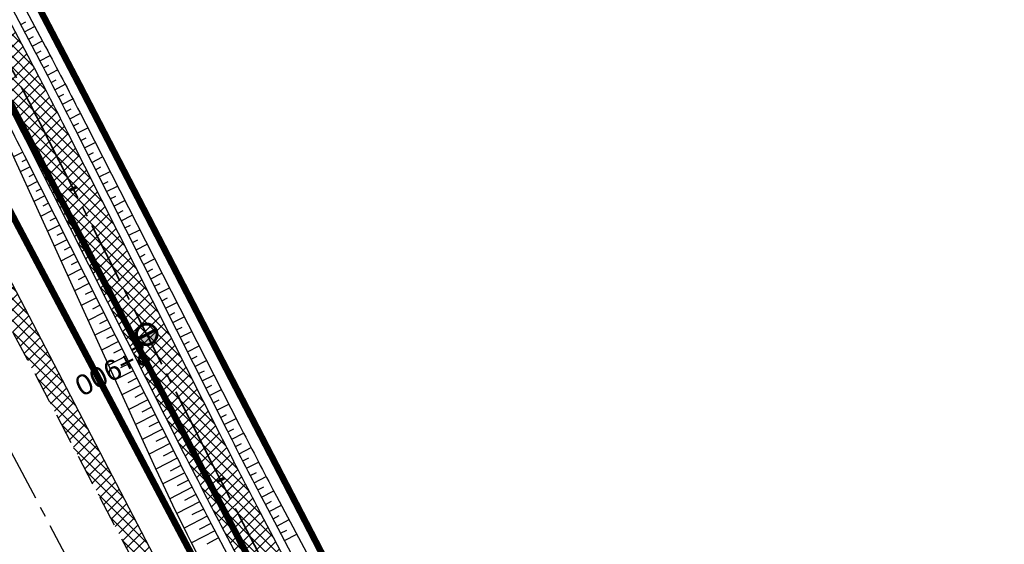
# Model space of a CAD drawing. Header units: metres. Extents: x 7529682 to 7533751, y 5721195 to 5727842.
# Tile 58 of 179: x 7531061 to 7531121, y 5725225 to 5725257. Entities that reach past the tile are written whole.
import ezdxf

# ---------------------------------------------------------------- set-up
doc = ezdxf.new("R2010")
doc.units = ezdxf.units.M
for name, pattern in [('817-dzialki-09-05-04$0$HIDDEN', [0.375, 0.25, -0.125]), ('ACAD_ISO05W100', [33, 24, -3, 0, -3, 0, -3]), ('CENTER', [50.8, 31.75, -6.35, 6.35, -6.35]), ('CENTER2', [28.575, 19.05, -3.175, 3.175, -3.175]), ('HIDDEN', [9.525, 6.35, -3.175])]:
    doc.linetypes.add(name, pattern=pattern)
for name, color, linetype in [('C-DROGI-SYTUACJA', 7, 'Continuous'), ('C-DROGI-SYTUACJA-ETYKIETY', 7, 'Continuous'), ('D-hatch-pobocza', 131, 'Continuous'), ('D-pobocza', 60, 'Continuous'), ('D-rowy', 160, 'Continuous'), ('D-skarpa', 2, 'Continuous'), ('D-skarpa-kreskowanie', 2, 'Continuous')]:
    doc.layers.add(name, color=color, linetype=linetype)
for name, color, linetype, lineweight, true_color in [('D-ewidencja-numery', 7, 'Continuous', 50, 0x40ff00), ('D-hatch-ciag-pieszo-rowerowy', 7, 'Continuous', 13, 0xff9f80), ('D-LR-etap-III', 7, '817-dzialki-09-05-04$0$HIDDEN', 50, 0x00008f)]:
    doc.layers.add(name, color=color, linetype=linetype, lineweight=lineweight, true_color=true_color)
for name, color, linetype, lineweight in [('D-krawędzie', 3, 'Continuous', 30), ('D-obrzeża', 2, 'Continuous', 30), ('D-oś', 10, 'CENTER', 30), ('D-pas-drogowy', 7, 'ACAD_ISO05W100', 50)]:
    doc.layers.add(name, color=color, linetype=linetype, lineweight=lineweight)
doc.layers.add('poprzeczki', color=7, linetype='Continuous', true_color=0x0000c7)
doc.styles.get("Standard").update_dxf_attribs({"font": 'arial.ttf'})
pattern_1 = [(45, (0, 0), (-0.33675960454, 0.33675960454), []), (135, (0, 0), (-0.33675960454, -0.33675960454), [])]

# ---------------------------------------------------------------- blocks, each defined once
blk = doc.blocks.new('kilometraz')
at = {"linetype": 'ByBlock', "lineweight": -2}
blk.add_hatch(color=0, dxfattribs=at).paths.add_polyline_path([(0, -0.28125, 0.41421356), (0.28125, 0, 0.41421356), (0, 0.28125)])
at = {"color": 0, "linetype": 'ByBlock', "lineweight": -2}
blk.add_line((0, 0.28125), (0, -0.28125), dxfattribs=at)
blk.add_circle((0, 0), 0.28125, dxfattribs=at)
blk = doc.blocks.new('AeccTickLine')
at = {"color": 0, "linetype": 'ByBlock', "lineweight": -2}
blk.add_line((0, 1), (0, -1), dxfattribs=at)

msp = doc.modelspace()

# ---------------------------------------------------------------- hatches: boundary and pattern name
at = {"layer": 'D-hatch-ciag-pieszo-rowerowy'}
h = msp.add_hatch(dxfattribs=at)
h.set_pattern_fill('ANSI37', color=256, scale=0.15, style=0)
h.set_pattern_definition(pattern_1)
h.paths.add_polyline_path([(7531044.822, 5725285.569), (7531043.691, 5725285.032), (7531059.944, 5725254.223, -0.004401), (7531062.366, 5725249.531), (7531071.709, 5725231.04, 0.004122), (7531073.975, 5725226.644), (7531080.59, 5725214.071), (7531081.737, 5725214.576), (7531075.086, 5725227.216, -0.004122), (7531072.82, 5725231.613), (7531063.477, 5725250.104, 0.004401), (7531061.055, 5725254.796)])
h.paths.add_polyline_path([(7531043.691, 5725285.032), (7531042.561, 5725284.496), (7531058.833, 5725253.649, -0.004401), (7531061.256, 5725248.957), (7531070.597, 5725230.467, 0.004122), (7531072.864, 5725226.071), (7531079.443, 5725213.566), (7531080.59, 5725214.071), (7531073.975, 5725226.644, -0.004122), (7531071.709, 5725231.04), (7531062.366, 5725249.531, 0.004401), (7531059.944, 5725254.223)])
at = {"layer": 'D-hatch-pobocza'}
h = msp.add_hatch(dxfattribs=at)
h.set_pattern_fill('ANSI37', color=256, scale=0.15, style=0)
h.set_pattern_definition(pattern_1)
h.paths.add_polyline_path([(7531057.01, 5725246.72), (7531044.19, 5725271.11), (7531030.97, 5725296.42), (7531019.37, 5725318.31), (7531007.54, 5725340.71), (7530994.47, 5725365.47), (7530982.58, 5725387.65), (7530971.81, 5725408.22), (7530959.96, 5725430.76), (7530944.54, 5725460.14), (7530935.92, 5725477.07), (7530923.1, 5725500.31), (7530908, 5725529.49), (7530889.658, 5725563.375), (7530889.586, 5725561.257), (7530918.172, 5725507.178), (7530950.163, 5725446.305), (7530993.419, 5725364.265), (7531022.766, 5725308.719), (7531053.81, 5725249.872), (7531081.166, 5725197.875), (7531103.902, 5725154.541), (7531128.123, 5725108.448), (7531149.321, 5725068.209), (7531151.44, 5725067.36), (7531152.004, 5725067.286), (7531141.2, 5725086.69), (7531129.87, 5725108.78), (7531118.46, 5725130.11), (7531107.39, 5725151.39), (7531095.36, 5725174.01), (7531083.61, 5725196.49), (7531071.56, 5725218.8)])

# ---------------------------------------------------------------- linework, layer by layer
at = {"layer": 'C-DROGI-SYTUACJA', "color": 10, "linetype": 'CENTER2', "lineweight": 35, "ltscale": 0.2}
msp.add_lwpolyline([(7531022.845, 5725323.708), (7531032.808, 5725305.571, -0.004228), (7531035.213, 5725301.104), (7531059.944, 5725254.223, -0.004401), (7531062.366, 5725249.531), (7531071.709, 5725231.04, 0.004122), (7531073.975, 5725226.644), (7531073.975, 5725226.644), (7531087.383, 5725201.158), (7531110.122, 5725157.821), (7531131.457, 5725118.234, -0.008978), (7531136.397, 5725108.66), (7531146.083, 5725089.033, 0.075252), (7531151.217, 5725081.666), (7531154.313, 5725078.4, -0.068936), (7531156.869, 5725074.83), (7531166.993, 5725055.55, -0.068732)], format="xyb", dxfattribs=at)
at = {"layer": 'D-ewidencja-numery', "color": 12, "ltscale": 15, "true_color": 0xc70000}
msp.add_lwpolyline([(7530900.952, 5725579.946), (7530904.81, 5725571.977), (7530903.682, 5725568.566), (7530908.901, 5725558.845), (7530910.252, 5725545.672), (7530912.873, 5725538.646), (7530945.278, 5725478.464), (7530959.692, 5725450.246), (7531002.827, 5725368.192), (7531044.704, 5725290.314), (7531064.099, 5725253.213), (7531083.01, 5725216.678), (7531113.013, 5725158.466), (7531137.364, 5725113.071), (7531150.831, 5725086.712), (7531159.746, 5725076.641), (7531166.31, 5725074.58), (7531172.29, 5725062.58)], dxfattribs=at)
at = {"layer": 'D-krawędzie', "linetype": 'HIDDEN', "ltscale": 0.3, "flags": 128}
msp.add_lwpolyline([(7530572.01, 5726166.06), (7530620.381, 5726072.761), (7530641.555, 5726032.008), (7530660.961, 5725995.07), (7530689.128, 5725941.54), (7530707.336, 5725907.032), (7530725.256, 5725873.093), (7530743.97, 5725837.654), (7530770.527, 5725787.119), (7530787.864, 5725754.267), (7530809.898, 5725712.542), (7530824.739, 5725684.389), (7530840.856, 5725653.693), (7530860.675, 5725616.154), (7530865.283, 5725607.394), (7530878.05, 5725583.08), (7530918.172, 5725507.178), (7530950.163, 5725446.305), (7530993.419, 5725364.265), (7531022.766, 5725308.719), (7531053.81, 5725249.872), (7531081.166, 5725197.875), (7531103.902, 5725154.541), (7531128.123, 5725108.448), (7531149.3, 5725068.25), (7531167.38, 5725033.767), (7531197.165, 5724976.988), (7531228.151, 5724918.034), (7531253.153, 5724870.491), (7531286.796, 5724806.654), (7531306.74, 5724768.665), (7531335.094, 5724714.652), (7531357.319, 5724672.439), (7531373.645, 5724641.454), (7531392.162, 5724605.999), (7531418.48, 5724555.853), (7531439.727, 5724515.582), (7531468.399, 5724461.077), (7531491.782, 5724416.528), (7531531.99, 5724339.833), (7531557.227, 5724291.659), (7531569.852, 5724267.577), (7531591.376, 5724226.548), (7531610.004, 5724191.103), (7531616.883, 5724177.999), (7531629.985, 5724153.025), (7531641.007, 5724132.022), (7531664.906, 5724087.617), (7531677.644, 5724064.786), (7531683.112, 5724054.988), (7531686.753, 5724048.18), (7531695.448, 5724031.697), (7531703.749, 5724015.917), (7531709.214, 5724005.514), (7531719.389, 5723986.147), (7531726.295, 5723973), (7531732.741, 5723960.736), (7531735.13, 5723956.19)], dxfattribs=at)
at = {"layer": 'D-LR-etap-III', "ltscale": 10, "flags": 128}
msp.add_lwpolyline([(7531750.474, 5723895.103, 0.4, 0.4, 0), (7531750.505, 5723895.13, 0.4, 0.4, 0), (7531682.71, 5724022.92, 0.4, 0.4, 0), (7531619.177, 5724147.204, 0.4, 0.4, 0), (7531592.309, 5724198.489, 0.4, 0.4, 0), (7531553.264, 5724272.919, 0.4, 0.4, 0), (7531504.02, 5724366.79, 0.4, 0.4, 0), (7531482.09, 5724407.62, 0.4, 0.4, 0), (7531412.35, 5724541.183, 0.4, 0.4, 0), (7531388.464, 5724586.93, 0.4, 0.4, 0), (7531345.12, 5724669.94, 0.4, 0.4, 0), (7531127.66, 5725081.67, 0.4, 0.4, 0), (7531059.253, 5725211.041, 0.4, 0.4, 0), (7531008.007, 5725307.954, 0.4, 0.4, 0), (7530964.182, 5725390.836, 0.4, 0.4, 0), (7530914.557, 5725484.684, 0.4, 0.4, 0), (7530865.243, 5725577.494, 0.4, 0.4, 0), (7530840.085, 5725624.059, 0.4, 0.4, 0), (7530802.56, 5725694.925, 0.4, 0.4, 0), (7530755.54, 5725787.51, 0.4, 0.4, 0), (7530708.718, 5725876.303, 0.4, 0.4, 0), (7530695.12, 5725902.09, 0.4, 0.4, 0), (7530642.914, 5726001.078, 0.4, 0.4, 0), (7530634.935, 5726016.147, 0.4, 0.4, 0), (7530610.82, 5726061.93, 0.4, 0.4, 0), (7530610.82, 5726061.93, 0.4, 0.4, 0), (7530607.21, 5726063.51, 0.4, 0.4, 0), (7530597.42, 5726080.68, 0.4, 0.4, 0), (7530591.16, 5726088.44, 0.4, 0.4, 0), (7530581.28, 5726107.21, 0.4, 0.4, 0), (7530571.29, 5726130.56, 0.4, 0.4, 0), (7530549.555, 5726171.527, 0.4, 0.4, 0), (7530531.014, 5726206.474, 0.4, 0.4, 0), (7530516.461, 5726236.017, 0.4, 0.4, 0), (7530500.799, 5726266.141, 0.4, 0.4, 0), (7530491.35, 5726283.94, 0.4, 0.4, 0), (7530482.4, 5726303.41, 0.4, 0.4, 0), (7530482.4, 5726303.41, 0.4, 0.4, 0), (7530450.41, 5726357.28, 0.4, 0.4, 0), (7530397.759, 5726458.5, 0.4, 0.4, 0), (7530334.708, 5726583.665, 0.4, 0.4, 0), (7530303.939, 5726645.168, 0.4, 0.4, 0), (7530300.51, 5726651.778, 0.4, 0.4, 0), (7530289.214, 5726671.967, 0.4, 0.4, 0), (7530281.54, 5726685.57, 0.4, 0.4, 0), (7530261.371, 5726724.163, 0.4, 0.4, 0), (7530254.03, 5726738.21, 0.4, 0.4, 0), (7530197.22, 5726845.06, 0.4, 0.4, 0), (7530194.71, 5726849.15, 0.4, 0.4, 0), (7530195.92, 5726850.75, 0.4, 0.4, 0), (7530170.547, 5726892.961, 0.4, 0.4, 0), (7530143.175, 5726945.066, 0.4, 0.4, 0), (7530105.06, 5727018.32, 0.4, 0.4, 0), (7530100.06, 5727027.16, 0.4, 0.4, 0), (7530062.319, 5727099.625, 0.4, 0.4, 0), (7530015.379, 5727189.42, 0.4, 0.4, 0), (7529983.208, 5727250.207, 0.4, 0.4, 0), (7529953.284, 5727306.747, 0.4, 0.4, 0), (7529900.671, 5727406.159, 0.4, 0.4, 0), (7529890.63, 5727425.131, 0.4, 0.4, 0), (7529875.155, 5727454.426, 0.4, 0.4, 0), (7529857.56, 5727487.787, 0.4, 0.4, 0), (7529835.194, 5727530.193, 0.4, 0.4, 0), (7529811.741, 5727574.662, 0.4, 0.4, 0), (7529792.102, 5727611.923, 0.4, 0.4, 0), (7529768.066, 5727657.47, 0.4, 0.4, 0), (7529755.211, 5727682.131, 0.4, 0.4, 0), (7529753.31, 5727681.13, 0.4, 0.4, 0), (7529739.21, 5727707.77, 0.4, 0.4, 0), (7529735.395, 5727711.252, 0.4, 0.4, 0), (7529725.42, 5727730.2, 0.4, 0.4, 0), (7529723.55, 5727729.88, 0.4, 0.4, 0), (7529695.567, 5727782.932, 0.4, 0.4, 0), (7529717.68, 5727794.024, 0.4, 0.4, 0), (7529736.275, 5727758.647, 0.4, 0.4, 0), (7529736.275, 5727758.647, 0.4, 0.4, 0), (7529744.511, 5727750.406, 0.4, 0.4, 0), (7529744.511, 5727750.406, 0.4, 0.4, 0), (7529750.283, 5727738.55, 0.4, 0.4, 0), (7529777.109, 5727687.569, 0.4, 0.4, 0), (7529796.515, 5727651.33, 0.4, 0.4, 0), (7529814.938, 5727616.793, 0.4, 0.4, 0), (7529839.007, 5727572.304, 0.4, 0.4, 0), (7529860.618, 5727532.509, 0.4, 0.4, 0), (7529882.349, 5727491.504, 0.4, 0.4, 0), (7529904.865, 5727449.096, 0.4, 0.4, 0), (7529920.747, 5727418.885, 0.4, 0.4, 0), (7529946.677, 5727368.547, 0.4, 0.4, 0), (7529972.025, 5727320.573, 0.4, 0.4, 0), (7529987.74, 5727290.153, 0.4, 0.4, 0), (7529996.497, 5727273.662, 0.4, 0.4, 0), (7530017.541, 5727234.203, 0.4, 0.4, 0), (7530033.054, 5727204.864, 0.4, 0.4, 0), (7530051.623, 5727170.223, 0.4, 0.4, 0), (7530069.277, 5727137.016, 0.4, 0.4, 0), (7530089.385, 5727097.534, 0.4, 0.4, 0), (7530109.713, 5727060.747, 0.4, 0.4, 0), (7530136.77, 5727011.64, 0.4, 0.4, 0), (7530162.447, 5726962.744, 0.4, 0.4, 0), (7530187.674, 5726916.992, 0.4, 0.4, 0), (7530207.821, 5726879.335, 0.4, 0.4, 0), (7530230.626, 5726834.519, 0.4, 0.4, 0), (7530262.288, 5726776.618, 0.4, 0.4, 0), (7530277.51, 5726760.213, 0.4, 0.4, 0), (7530286.037, 5726744.107, 0.4, 0.4, 0), (7530288.097, 5726735.884, 0.4, 0.4, 0), (7530290.394, 5726725.047, 0.4, 0.4, 0), (7530296.177, 5726713.583, 0.4, 0.4, 0), (7530302.726, 5726701.182, 0.4, 0.4, 0), (7530325.685, 5726657.466, 0.4, 0.4, 0), (7530343.244, 5726623.649, 0.4, 0.4, 0), (7530360.23, 5726591.747, 0.4, 0.4, 0), (7530383.209, 5726548.059, 0.4, 0.4, 0), (7530406.018, 5726503.606, 0.4, 0.4, 0), (7530427.465, 5726462.62, 0.4, 0.4, 0), (7530447.928, 5726424.388, 0.4, 0.4, 0), (7530471.127, 5726379.921, 0.4, 0.4, 0), (7530490.501, 5726343.033, 0.4, 0.4, 0), (7530509.499, 5726306.733, 0.4, 0.4, 0), (7530529.89, 5726267.244, 0.4, 0.4, 0), (7530543.852, 5726238.99, 0.4, 0.4, 0), (7530554.809, 5726218.944, 0.4, 0.4, 0), (7530559.027, 5726212.223, 0.4, 0.4, 0), (7530563.061, 5726206.41, 0.4, 0.4, 0), (7530566.934, 5726200.464, 0.4, 0.4, 0), (7530569.771, 5726194.902, 0.4, 0.4, 0), (7530571.473, 5726191.282, 0.4, 0.4, 0), (7530572.839, 5726188.025, 0.4, 0.4, 0), (7530575.295, 5726182.035, 0.4, 0.4, 0), (7530579.737, 5726173.306, 0.4, 0.4, 0), (7530583.3, 5726167.41, 0.4, 0.4, 0), (7530593.4, 5726163.33, 0.4, 0.4, 0), (7530598.618, 5726155.264, 0.4, 0.4, 0), (7530608.258, 5726140.497, 0.4, 0.4, 0), (7530603.27, 5726136.83, 0.4, 0.4, 0), (7530606.53, 5726131.84, 0.4, 0.4, 0), (7530604.239, 5726124.217, 0.4, 0.4, 0), (7530605.847, 5726121.63, 0.4, 0.4, 0), (7530608.972, 5726116.164, 0.4, 0.4, 0), (7530618.114, 5726097.791, 0.4, 0.4, 0), (7530651.213, 5726034.96, 0.4, 0.4, 0), (7530670.244, 5725998.611, 0.4, 0.4, 0), (7530698.075, 5725945.953, 0.4, 0.4, 0), (7530716.506, 5725911.305, 0.4, 0.4, 0), (7530735.223, 5725875.667, 0.4, 0.4, 0), (7530752.504, 5725842.155, 0.4, 0.4, 0), (7530778.311, 5725793.501, 0.4, 0.4, 0), (7530797.5, 5725756.382, 0.4, 0.4, 0), (7530812.519, 5725728.289, 0.4, 0.4, 0), (7530820.039, 5725713.16, 0.4, 0.4, 0), (7530822.422, 5725710.194, 0.4, 0.4, 0), (7530833.155, 5725688.801, 0.4, 0.4, 0), (7530849.629, 5725656.159, 0.4, 0.4, 0), (7530867.983, 5725621.964, 0.4, 0.4, 0), (7530872.63, 5725612.888, 0.4, 0.4, 0), (7530880.354, 5725597.595, 0.4, 0.4, 0), (7530883.839, 5725593.389, 0.4, 0.4, 0), (7530891.782, 5725587.763, 0.4, 0.4, 0), (7530895.039, 5725584.281, 0.4, 0.4, 0), (7530897.034, 5725580.941, 0.4, 0.4, 0), (7530900.952, 5725579.946, 0.4, 0.4, 0), (7530904.81, 5725571.977, 0.4, 0.4, 0), (7530903.682, 5725568.566, 0.4, 0.4, 0), (7530908.901, 5725558.845, 0.4, 0.4, 0), (7530910.252, 5725545.672, 0.4, 0.4, 0), (7530912.873, 5725538.646, 0.4, 0.4, 0), (7530945.278, 5725478.464, 0.4, 0.4, 0), (7530959.692, 5725450.246, 0.4, 0.4, 0), (7531002.827, 5725368.192, 0.4, 0.4, 0), (7531044.704, 5725290.314, 0.4, 0.4, 0), (7531064.099, 5725253.213, 0.4, 0.4, 0), (7531083.01, 5725216.678, 0.4, 0.4, 0), (7531113.013, 5725158.466, 0.4, 0.4, 0), (7531137.364, 5725113.071, 0.4, 0.4, 0), (7531150.831, 5725086.712, 0.4, 0.4, 0), (7531159.746, 5725076.641, 0.4, 0.4, 0), (7531166.31, 5725074.58, 0.4, 0.4, 0), (7531172.29, 5725062.58, 0.4, 0.4, 0), (7531170.59, 5725055.606, 0.4, 0.4, 0), (7531173.733, 5725044.081, 0.4, 0.4, 0), (7531215.342, 5724964.86, 0.4, 0.4, 0), (7531238.054, 5724921.685, 0.4, 0.4, 0), (7531262.39, 5724875.283, 0.4, 0.4, 0), (7531295.587, 5724811.266, 0.4, 0.4, 0), (7531348.488, 5724712.363, 0.4, 0.4, 0), (7531363.741, 5724682.684, 0.4, 0.4, 0), (7531366.987, 5724675.865, 0.4, 0.4, 0), (7531382.541, 5724646.111, 0.4, 0.4, 0), (7531401.299, 5724610.875, 0.4, 0.4, 0), (7531428.965, 5724558.862, 0.4, 0.4, 0), (7531449.111, 5724520.398, 0.4, 0.4, 0), (7531477.293, 5724465.831, 0.4, 0.4, 0), (7531500.996, 5724421.113, 0.4, 0.4, 0), (7531512.122, 5724400.549, 0.4, 0.4, 0), (7531513.782, 5724396.757, 0.4, 0.4, 0), (7531526.32, 5724379.39, 0.4, 0.4, 0), (7531566.784, 5724302.736, 0.4, 0.4, 0), (7531612.277, 5724225.61, 0.4, 0.4, 0), (7531620.493, 5724210.548, 0.4, 0.4, 0), (7531631.578, 5724196.258, 0.4, 0.4, 0), (7531653.484, 5724152.434, 0.4, 0.4, 0), (7531661.151, 5724128.494, 0.4, 0.4, 0), (7531673.881, 5724101.186, 0.4, 0.4, 0), (7531684.691, 5724081.184, 0.4, 0.4, 0), (7531699.212, 5724051.17, 0.4, 0.4, 0), (7531704.034, 5724040.584, 0.4, 0.4, 0), (7531704.034, 5724040.584, 0.4, 0.4, 0), (7531703.913, 5724037.17, 0.4, 0.4, 0), (7531736.42, 5723969.232, 0.4, 0.4, 0), (7531738.285, 5723967.699, 0.4, 0.4, 0), (7531742.181, 5723962.346, 0.4, 0.4, 0), (7531744.286, 5723958.616, 0.4, 0.4, 0), (7531755.393, 5723944.193, 0.4, 0.4, 0), (7531758.69, 5723936.76, 0.4, 0.4, 0), (7531780.08, 5723929.25, 0.4, 0.4, 0), (7531792.612, 5723906.338, 0.4, 0.4, 0), (7531792.612, 5723906.338, 0.4, 0.4, 0), (7531756.962, 5723883.055, 0.4, 0.4, 0), (7531750.46, 5723895.13, 0.4, 0.4, 0), (7531750.46, 5723895.13, 0, 0, 0)], format="xyseb", dxfattribs=at)
at = {"layer": 'D-obrzeża'}
for points in [[(7531164.322, 5725069.743), (7531163.358, 5725071.533), (7531162.183, 5725071.113, -0.373479), (7531159.739, 5725072.063), (7531157.82, 5725075.705, 0.068604), (7531155.434, 5725079.035), (7531152.262, 5725082.381, -0.075217), (7531147.129, 5725089.744), (7531137.495, 5725109.262, 0.008945), (7531132.573, 5725118.799), (7531111.229, 5725158.402), (7531088.49, 5725201.74), (7531075.086, 5725227.216, -0.004122), (7531072.82, 5725231.613), (7531063.477, 5725250.104, 0.004401), (7531061.055, 5725254.796), (7531036.314, 5725301.696, 0.004228), (7531033.909, 5725306.164), (7531023.945, 5725324.301, -0.004067)], [(7531021.744, 5725323.115), (7531031.707, 5725304.978, -0.004228), (7531034.112, 5725300.511), (7531058.833, 5725253.649, -0.004401), (7531061.256, 5725248.957), (7531070.597, 5725230.467, 0.004122), (7531072.864, 5725226.071), (7531086.277, 5725200.577), (7531109.015, 5725157.24), (7531130.341, 5725117.67, -0.009012), (7531135.299, 5725108.06), (7531145.036, 5725088.322, 0.075286), (7531150.171, 5725080.951), (7531153.382, 5725077.565, -0.068604), (7531155.769, 5725074.235), (7531156.913, 5725072.064), (7531159.315, 5725067.483)]]:
    msp.add_lwpolyline(points, format="xyb", dxfattribs=at)
at = {"layer": 'D-oś', "ltscale": 0.1}
msp.add_lwpolyline([(7531164.28, 5725032.142), (7531146.202, 5725066.622), (7531125.026, 5725106.818), (7531100.803, 5725152.914), (7531078.067, 5725196.247), (7531050.713, 5725248.241), (7531019.672, 5725307.084), (7530990.323, 5725362.632), (7530947.066, 5725444.675), (7530915.075, 5725505.546), (7530874.954, 5725581.449)], dxfattribs=at)
at = {"layer": 'D-pas-drogowy', "ltscale": 0.2, "flags": 128}
msp.add_lwpolyline([(7531633.019, 5724182.834, 0.4, 0.4, 0), (7531617.559, 5724211.608, 0.4, 0.4, 0), (7531566.784, 5724302.736, 0.4, 0.4, 0), (7531538.419, 5724356.47, 0.4, 0.4, 0), (7531526.32, 5724379.39, 0.4, 0.4, 0), (7531516.102, 5724393.607, 0.4, 0.4, 0.001485), (7531513.78, 5724396.838, 0.4, 0.4, 0), (7531501.87, 5724413.41, 0.4, 0.4, 0), (7531474.926, 5724464.508, 0.4, 0.4, 0), (7531446.2, 5724518.992, 0.4, 0.4, 0), (7531424.962, 5724559.262, 0.4, 0.4, 0), (7531398.444, 5724609.566, 0.4, 0.4, 0), (7531379.647, 5724645.216, 0.4, 0.4, 0), (7531365.23, 5724672.56, 0.4, 0.4, 0), (7531341.306, 5724717.915, 0.4, 0.4, 0), (7531312.9, 5724771.789, 0.4, 0.4, 0), (7531292.591, 5724810.307, 0.4, 0.4, 0), (7531259.392, 5724873.271, 0.4, 0.4, 0), (7531233.74, 5724921.923, 0.4, 0.4, 0), (7531203.073, 5724980.092, 0.4, 0.4, 0), (7531173.471, 5725036.225, 0.4, 0.4, 0), (7531168.27, 5725046.09, 0.4, 0.4, 0), (7531172.29, 5725062.58, 0.4, 0.4, 0), (7531166.31, 5725074.58, 0.4, 0.4, 0), (7531150.32, 5725079.6, 0.4, 0.4, 0), (7531141.5, 5725096.43, 0.4, 0.4, 0), (7531109.312, 5725157.814, 0.4, 0.4, 0), (7531086.641, 5725201.048, 0.4, 0.4, 0), (7531059.198, 5725253.384, 0.4, 0.4, 0), (7531028.207, 5725312.489, 0.4, 0.4, 0), (7530999.105, 5725367.99, 0.4, 0.4, 0), (7530956.248, 5725449.725, 0.4, 0.4, 0), (7530924.398, 5725510.464, 0.4, 0.4, 0), (7530897.51, 5725561.74, 0.4, 0.4, 0), (7530894.46, 5725566.14, 0.4, 0.4, 0), (7530892.16, 5725570.49, 0.4, 0.4, 0), (7530869.363, 5725613.307, 0.4, 0.4, 0), (7530861.694, 5725627.705, 0.4, 0.4, 0), (7530852.74, 5725644.52, 0.4, 0.4, 0), (7530831.51, 5725684.2, 0.4, 0.4, 0), (7530811.13, 5725722.52, 0.4, 0.4, 0), (7530792.348, 5725757.941, 0.4, 0.4, 0), (7530768.03, 5725803.8, 0.4, 0.4, 0), (7530748.769, 5725840.179, 0.4, 0.4, 0), (7530727.7, 5725879.97, 0.4, 0.4, 0), (7530712.098, 5725909.545, 0.4, 0.4, 0), (7530693.644, 5725944.645, 0.4, 0.4, 0), (7530665.702, 5725997.539, 0.4, 0.4, 0), (7530641.76, 5726042.88, 0.4, 0.4, 0), (7530616.5, 5726091.48, 0.4, 0.4, 0), (7530604.628, 5726114.32, 0.4, 0.4, -0.007763), (7530602.5, 5726118.43, 0.4, 0.4, 0), (7530603.992, 5726123.395, 0.4, 0.4, 0), (7530606.53, 5726131.84, 0.4, 0.4, 0), (7530603.27, 5726136.83, 0.4, 0.4, 0), (7530593.776, 5726151.369, 0.4, 0.4, 0), (7530590.203, 5726156.84, 0.4, 0.4, 0), (7530583.3, 5726167.41, 0.4, 0.4, 0), (7530580.578, 5726170.428, 0.4, 0.4, 0), (7530575.85, 5726175.67, 0.4, 0.4, 0), (7530569.01, 5726186.66, 0.4, 0.4, 0), (7530562.555, 5726199.189, 0.4, 0.4, 0), (7530555.67, 5726211.39, 0.4, 0.4, 0), (7530548.29, 5726224.23, 0.4, 0.4, 0), (7530540.58, 5726237.71, 0.4, 0.4, 0), (7530532.68, 5726252.65, 0.4, 0.4, 0), (7530524.06, 5726269.35, 0.4, 0.4, 0), (7530502.82, 5726309.91, 0.4, 0.4, 0), (7530488.83, 5726336.63, 0.4, 0.4, 0), (7530466.03, 5726380.16, 0.4, 0.4, 0), (7530438.47, 5726432.77, 0.4, 0.4, 0), (7530424.53, 5726459.09, 0.4, 0.4, 0), (7530401.63, 5726502.97, 0.4, 0.4, 0), (7530383.38, 5726538.06, 0.4, 0.4, 0), (7530353.97, 5726593.52, 0.4, 0.4, 0), (7530338.47, 5726622.74, 0.4, 0.4, 0), (7530322.01, 5726653.88, 0.4, 0.4, 0), (7530297.54, 5726700.33, 0.4, 0.4, 0), (7530287.38, 5726719.6, 0.4, 0.4, 0), (7530285.95, 5726722.316, 0.4, 0.4, 0), (7530280.26, 5726733.12, 0.4, 0.4, 0), (7530266.73, 5726758.74, 0.4, 0.4, 0), (7530260.42, 5726770.47, 0.4, 0.4, 0), (7530253.25, 5726783.82, 0.4, 0.4, 0), (7530244.95, 5726799.33, 0.4, 0.4, 0), (7530239.39, 5726808.49, 0.4, 0.4, 0), (7530238.29, 5726807.9, 0.4, 0.4, 0), (7530218.11, 5726850.67, 0.4, 0.4, 0), (7530175.907, 5726928.168, 0.4, 0.4, 0), (7530096.68, 5727076.15, 0.4, 0.4, 0), (7530094.68, 5727079.89, 0.4, 0.4, 0), (7530064.597, 5727135.523, 0.4, 0.4, 0), (7530046.731, 5727168.892, 0.4, 0.4, 0), (7530025.803, 5727208.461, 0.4, 0.4, 0), (7530012.847, 5727232.979, 0.4, 0.4, 0), (7529994.15, 5727268.45, 0.4, 0.4, 0), (7529981.671, 5727291.93, 0.4, 0.4, 0), (7529949.89, 5727351.73, 0.4, 0.4, 0), (7529924.75, 5727399.03, 0.4, 0.4, 0), (7529915.516, 5727417.1, 0.4, 0.4, 0), (7529885.83, 5727475.19, 0.4, 0.4, 0), (7529862.56, 5727519.97, 0.4, 0.4, 0), (7529852.985, 5727538.191, 0.4, 0.4, 0), (7529836.513, 5727569.511, 0.4, 0.4, 0), (7529815.369, 5727609.141, 0.4, 0.4, 0), (7529792.795, 5727651.247, 0.4, 0.4, 0), (7529774.199, 5727685.858, 0.4, 0.4, 0), (7529746.966, 5727736.059, 0.4, 0.4, 0), (7529733.92, 5727757.62, 0.4, 0.4, 0), (7529708.607, 5727806.389, 0.4, 0.4, 0), (7529688.492, 5727796.345, 0.4, 0.4, 0), (7529723.55, 5727729.88, 0.4, 0.4, 0), (7529725.42, 5727730.2, 0.4, 0.4, 0), (7529735.38, 5727711.28, 0.4, 0.4, 0), (7529739.21, 5727707.77, 0.4, 0.4, 0), (7529753.31, 5727681.13, 0.4, 0.4, 0), (7529755.178, 5727682.114, 0.4, 0.4, 0), (7529792.102, 5727611.923, 0.4, 0.4, 0), (7529811.741, 5727574.662, 0.4, 0.4, 0), (7529835.194, 5727530.193, 0.4, 0.4, 0), (7529857.56, 5727487.787, 0.4, 0.4, 0), (7529875.155, 5727454.426, 0.4, 0.4, 0), (7529890.63, 5727425.131, 0.4, 0.4, 0), (7529900.671, 5727406.159, 0.4, 0.4, 0), (7529953.284, 5727306.747, 0.4, 0.4, 0), (7529983.208, 5727250.207, 0.4, 0.4, 0), (7530015.379, 5727189.42, 0.4, 0.4, 0), (7530062.319, 5727099.625, 0.4, 0.4, 0), (7530100.06, 5727027.16, 0.4, 0.4, 0), (7530105.06, 5727018.32, 0.4, 0.4, 0), (7530143.175, 5726945.066, 0.4, 0.4, 0), (7530170.547, 5726892.961, 0.4, 0.4, 0), (7530195.92, 5726850.75, 0.4, 0.4, 0), (7530194.71, 5726849.15, 0.4, 0.4, 0), (7530197.22, 5726845.06, 0.4, 0.4, 0), (7530254.03, 5726738.21, 0.4, 0.4, 0), (7530261.371, 5726724.163, 0.4, 0.4, 0), (7530281.54, 5726685.57, 0.4, 0.4, 0), (7530289.214, 5726671.967, 0.4, 0.4, 0), (7530300.51, 5726651.778, 0.4, 0.4, 0), (7530303.939, 5726645.168, 0.4, 0.4, 0), (7530334.708, 5726583.665, 0.4, 0.4, 0), (7530397.759, 5726458.5, 0.4, 0.4, 0), (7530450.41, 5726357.28, 0.4, 0.4, 0), (7530482.4, 5726303.41, 0.4, 0.4, 0), (7530483.688, 5726301.003, 0.4, 0.4, 0), (7530491.35, 5726283.94, 0.4, 0.4, 0), (7530512.67, 5726243.78, 0.4, 0.4, 0), (7530529.43, 5726209.46, 0.4, 0.4, 0), (7530571.29, 5726130.56, 0.4, 0.4, 0), (7530581.28, 5726107.21, 0.4, 0.4, 0), (7530591.16, 5726088.44, 0.4, 0.4, 0), (7530597.42, 5726080.68, 0.4, 0.4, 0), (7530607.21, 5726063.51, 0.4, 0.4, 0), (7530610.82, 5726061.93, 0.4, 0.4, 0), (7530634.935, 5726016.147, 0.4, 0.4, 0), (7530642.914, 5726001.078, 0.4, 0.4, 0), (7530695.12, 5725902.09, 0.4, 0.4, 0), (7530708.718, 5725876.303, 0.4, 0.4, 0), (7530755.54, 5725787.51, 0.4, 0.4, 0), (7530802.56, 5725694.925, 0.4, 0.4, 0), (7530840.085, 5725624.059, 0.4, 0.4, 0), (7530865.243, 5725577.494, 0.4, 0.4, 0), (7530914.557, 5725484.684, 0.4, 0.4, 0), (7530964.182, 5725390.836, 0.4, 0.4, 0), (7531008.007, 5725307.954, 0.4, 0.4, 0), (7531059.253, 5725211.041, 0.4, 0.4, 0), (7531127.66, 5725081.67, 0.4, 0.4, 0), (7531345.12, 5724669.94, 0.4, 0.4, 0), (7531388.464, 5724586.93, 0.4, 0.4, 0), (7531412.35, 5724541.183, 0.4, 0.4, 0), (7531482.09, 5724407.62, 0.4, 0.4, 0), (7531504.02, 5724366.79, 0.4, 0.4, 0), (7531519.374, 5724337.52, 0.4, 0.4, 0), (7531563.749, 5724252.932, 0.4, 0.4, 0), (7531602.175, 5724179.681, 0.4, 0.4, 0), (7531619.177, 5724147.204, 0.4, 0.4, 0), (7531625.038, 5724135.635, 0.4, 0.4, 0), (7531656.796, 5724073.316, 0.4, 0.4, 0), (7531675.12, 5724037.36, 0.4, 0.4, 0), (7531682.71, 5724022.92, 0.4, 0.4, 0), (7531705.565, 5723979.811, 0.4, 0.4, 0), (7531736.606, 5723921.262, 0.4, 0.4, 0), (7531750.46, 5723895.13, 0.4, 0.4, 0), (7531740.77, 5723886.56, 0.4, 0.4, 0), (7531732.86, 5723885, 0.4, 0.4, 0), (7531722.18, 5723887.77, 0.4, 0.4, 0), (7531729.87, 5723862.17, 0.4, 0.4, 0), (7531742.92, 5723861.93, 0.4, 0.4, 0), (7531763.71, 5723859.52, 0.4, 0.4, 0), (7531768.42, 5723854.12, 0.4, 0.4, 0), (7531787.42, 5723817.97, 0.4, 0.4, 0), (7531795.57, 5723809.82, 0.4, 0.4, 0), (7531816.347, 5723819.85, 0.4, 0.4, 0), (7531816.347, 5723819.85, 0.4, 0.4, 0), (7531805.06, 5723843.23, 0.4, 0.4, 0), (7531803.61, 5723886.23, 0.4, 0.4, 0), (7531803.61, 5723886.23, 0.4, 0.4, 0), (7531780.08, 5723929.25, 0.4, 0.4, 0), (7531758.69, 5723936.76, 0.4, 0.4, 0), (7531749.359, 5723946.412, 0.4, 0.4, 0), (7531742.71, 5723953.29, 0.4, 0.4, 0), (7531735.177, 5723967.878, 0.4, 0.4, 0), (7531722.37, 5723992.68, 0.4, 0.4, 0), (7531705.042, 5724030.886, 0.4, 0.4, 0), (7531699.47, 5724043.17, 0.4, 0.4, 0), (7531692.69, 5724058.11, 0.4, 0.4, 0), (7531679.672, 5724084.017, 0.4, 0.4, 0), (7531674.55, 5724094.21, 0.4, 0.4, 0), (7531666.633, 5724114.003, 0.4, 0.4, 0), (7531649, 5724153.82, 0.4, 0.4, 0), (7531641.49, 5724149.34, 0.4, 0.4, 0), (7531626.04, 5724179.34, 0.4, 0.4, 0), (7531633.03, 5724182.84, 0, 0, 0)], format="xyseb", dxfattribs=at)
at = {"layer": 'D-pobocza'}
msp.add_lwpolyline([(7531149.321, 5725068.209), (7531151.44, 5725067.36), (7531152.004, 5725067.286), (7531141.2, 5725086.69), (7531129.87, 5725108.78), (7531118.46, 5725130.11), (7531107.39, 5725151.39), (7531095.36, 5725174.01), (7531083.61, 5725196.49), (7531071.56, 5725218.8), (7531057.01, 5725246.72), (7531044.19, 5725271.11), (7531030.97, 5725296.42), (7531019.37, 5725318.31), (7531007.54, 5725340.71), (7530994.47, 5725365.47), (7530982.58, 5725387.65), (7530971.81, 5725408.22), (7530959.96, 5725430.76), (7530944.54, 5725460.14), (7530935.92, 5725477.07), (7530923.1, 5725500.31), (7530908, 5725529.49), (7530889.658, 5725563.375)], dxfattribs=at)
for points in [[(7531164.779, 5725069.951), (7531163.594, 5725072.149), (7531162.014, 5725071.583, -0.373479), (7531160.181, 5725072.296), (7531158.231, 5725075.999, 0.068604), (7531155.844, 5725079.329), (7531152.68, 5725082.666, -0.075201), (7531147.548, 5725090.028), (7531137.931, 5725109.508, 0.008929), (7531133.017, 5725119.028), (7531111.671, 5725158.634), (7531088.933, 5725201.972), (7531075.531, 5725227.446, -0.004122), (7531073.264, 5725231.842), (7531063.921, 5725250.334, 0.004401), (7531061.499, 5725255.026), (7531036.754, 5725301.933, 0.004228), (7531034.349, 5725306.401), (7531024.385, 5725324.538, -0.004067)], [(7531021.304, 5725322.878), (7531031.267, 5725304.741, -0.004228), (7531033.672, 5725300.274), (7531058.389, 5725253.42, -0.004401), (7531060.811, 5725248.728), (7531070.153, 5725230.238, 0.004122), (7531072.42, 5725225.841), (7531085.834, 5725200.344), (7531108.572, 5725157.008), (7531129.895, 5725117.444, -0.009025), (7531134.86, 5725107.82), (7531144.617, 5725088.038, 0.075299), (7531149.753, 5725080.666), (7531152.972, 5725077.271, -0.068604), (7531155.359, 5725073.941), (7531156.471, 5725071.831), (7531158.836, 5725067.319)]]:
    msp.add_lwpolyline(points, format="xyb", dxfattribs=at)
at = {"layer": 'D-rowy', "linetype": 'HIDDEN', "ltscale": 0.1, "const_width": 0.4, "flags": 128}
msp.add_lwpolyline([(7531149.9, 5725074.79), (7531149.9, 5725074.79), (7531138.641, 5725096.214), (7531118.877, 5725133.871), (7531109.577, 5725151.722), (7531096.948, 5725175.106), (7531083.449, 5725201.131), (7531075.375, 5725216.126), (7531058.983, 5725247.129), (7531038.532, 5725286.309), (7531017.626, 5725325.254), (7530968.704, 5725418.289), (7530946.218, 5725461.539)], dxfattribs=at)
at = {"layer": 'D-skarpa', "linetype": 'Continuous'}
msp.add_lwpolyline([(7531059.043, 5725261.123), (7531062.114, 5725255.368, -0.003818), (7531064.208, 5725251.37), (7531064.578, 5725250.648), (7531074, 5725232.198, 0.00382), (7531076.05, 5725228.259), (7531076.268, 5725227.849), (7531079.806, 5725221.2), (7531082.124, 5725216.77), (7531089.438, 5725202.239), (7531091.144, 5725198.913), (7531095.815, 5725190.071)], format="xyb", dxfattribs=at)
msp.add_lwpolyline([(7531054.752, 5725258.86), (7531057.159, 5725254.476), (7531057.892, 5725253.14), (7531058.119, 5725252.726), (7531059.059, 5725250.977), (7531059.902, 5725249.18), (7531060.233, 5725248.453), (7531061.558, 5725245.542), (7531068.832, 5725229.587), (7531069.034, 5725229.146), (7531069.896, 5725227.316), (7531070.789, 5725225.502), (7531071.003, 5725225.079), (7531072.152, 5725222.823), (7531074.477, 5725218.396), (7531079.21, 5725209.587), (7531081.67, 5725205.231), (7531084.846, 5725199.823), (7531086.935, 5725196.704), (7531089.728, 5725192.524)], dxfattribs=at)
at = {"layer": 'D-skarpa-kreskowanie', "linetype": 'Continuous'}
for p, q in [((7531060.597, 5725256.735, 108.079), (7531060.904, 5725256.897, 107.847)), ((7531060.831, 5725256.293, 108.079), (7531061.447, 5725256.618, 107.614)), ((7531061.064, 5725255.85, 108.079), (7531061.373, 5725256.014, 107.845)), ((7531061.297, 5725255.408, 108.079), (7531061.918, 5725255.736, 107.611)), ((7531061.53, 5725254.966, 108.079), (7531061.842, 5725255.13, 107.844)), ((7531061.763, 5725254.523, 108.078), (7531062.388, 5725254.852, 107.607)), ((7531061.994, 5725254.08, 108.078), (7531062.308, 5725254.244, 107.842)), ((7531062.225, 5725253.636, 108.078), (7531062.856, 5725253.965, 107.604)), ((7531062.456, 5725253.193, 108.078), (7531062.773, 5725253.357, 107.841)), ((7531062.687, 5725252.749, 108.078), (7531063.323, 5725253.078, 107.601)), ((7531062.915, 5725252.305, 108.078), (7531063.234, 5725252.469, 107.839)), ((7531063.143, 5725251.86, 108.078), (7531063.784, 5725252.188, 107.598)), ((7531063.371, 5725251.415, 108.078), (7531063.693, 5725251.579, 107.837)), ((7531063.599, 5725250.97, 108.078), (7531064.245, 5725251.298, 107.595)), ((7531063.825, 5725250.524, 108.078), (7531064.149, 5725250.688, 107.836)), ((7531064.051, 5725250.078, 108.078), (7531064.702, 5725250.406, 107.592)), ((7531064.276, 5725249.631, 108.078), (7531064.603, 5725249.796, 107.834)), ((7531064.502, 5725249.185, 108.078), (7531065.157, 5725249.516, 107.589)), ((7531060.718, 5725248.913, 107.948), (7531060.153, 5725248.627, 107.527)), ((7531064.727, 5725248.739, 108.078), (7531065.056, 5725248.905, 107.833)), ((7531060.943, 5725248.467, 107.948), (7531060.652, 5725248.32, 107.73)), ((7531064.953, 5725248.292, 108.078), (7531065.611, 5725248.625, 107.586)), ((7531061.169, 5725248.02, 107.948), (7531060.568, 5725247.717, 107.499)), ((7531065.178, 5725247.846, 108.078), (7531065.509, 5725248.013, 107.831)), ((7531065.404, 5725247.4, 108.078), (7531066.066, 5725247.735, 107.583)), ((7531061.62, 5725247.128, 107.948), (7531060.982, 5725246.806, 107.472)), ((7531061.394, 5725247.574, 107.948), (7531061.085, 5725247.418, 107.717)), ((7531065.629, 5725246.954, 108.078), (7531065.961, 5725247.121, 107.83)), ((7531061.845, 5725246.682, 107.948), (7531061.517, 5725246.516, 107.703)), ((7531065.855, 5725246.507, 108.078), (7531066.521, 5725246.844, 107.58)), ((7531062.071, 5725246.235, 107.948), (7531061.397, 5725245.895, 107.445)), ((7531066.08, 5725246.061, 108.078), (7531066.414, 5725246.23, 107.828)), ((7531066.306, 5725245.615, 108.078), (7531066.976, 5725245.953, 107.577)), ((7531062.522, 5725245.343, 107.948), (7531061.812, 5725244.984, 107.418)), ((7531062.296, 5725245.789, 107.948), (7531061.95, 5725245.614, 107.689)), ((7531066.531, 5725245.168, 108.078), (7531066.867, 5725245.338, 107.827)), ((7531062.747, 5725244.897, 107.948), (7531062.383, 5725244.713, 107.676)), ((7531066.757, 5725244.722, 108.078), (7531067.431, 5725245.063, 107.574)), ((7531062.973, 5725244.45, 107.948), (7531062.227, 5725244.074, 107.391)), ((7531066.982, 5725244.276, 108.078), (7531067.32, 5725244.447, 107.825)), ((7531067.208, 5725243.83, 108.078), (7531067.885, 5725244.172, 107.571)), ((7531063.424, 5725243.558, 107.948), (7531062.642, 5725243.163, 107.364)), ((7531063.198, 5725244.004, 107.948), (7531062.816, 5725243.811, 107.663)), ((7531067.433, 5725243.383, 108.078), (7531067.773, 5725243.555, 107.824)), ((7531063.649, 5725243.111, 107.948), (7531063.249, 5725242.91, 107.649)), ((7531067.658, 5725242.937, 108.077), (7531068.34, 5725243.282, 107.568)), ((7531063.875, 5725242.665, 107.948), (7531063.057, 5725242.252, 107.337)), ((7531067.884, 5725242.491, 108.077), (7531068.226, 5725242.664, 107.822)), ((7531068.109, 5725242.045, 108.077), (7531068.795, 5725242.391, 107.565)), ((7531064.325, 5725241.773, 107.948), (7531063.473, 5725241.342, 107.311)), ((7531064.1, 5725242.219, 107.948), (7531063.683, 5725242.008, 107.636)), ((7531068.335, 5725241.598, 108.077), (7531068.679, 5725241.772, 107.821)), ((7531064.551, 5725241.326, 107.947), (7531064.116, 5725241.106, 107.622)), ((7531068.56, 5725241.152, 108.077), (7531069.25, 5725241.5, 107.562)), ((7531064.776, 5725240.88, 107.947), (7531063.888, 5725240.431, 107.284)), ((7531068.786, 5725240.706, 108.077), (7531069.132, 5725240.88, 107.819)), ((7531069.011, 5725240.259, 108.077), (7531069.705, 5725240.61, 107.559)), ((7531065.227, 5725239.988, 107.947), (7531064.303, 5725239.521, 107.257)), ((7531065.002, 5725240.434, 107.947), (7531064.549, 5725240.205, 107.609)), ((7531069.237, 5725239.813, 108.077), (7531069.584, 5725239.989, 107.818)), ((7531065.453, 5725239.541, 107.947), (7531064.982, 5725239.303, 107.595)), ((7531069.462, 5725239.367, 108.077), (7531070.159, 5725239.719, 107.556)), ((7531065.678, 5725239.095, 107.947), (7531064.718, 5725238.61, 107.23)), ((7531065.904, 5725238.649, 107.947), (7531065.415, 5725238.402, 107.582)), ((7531069.688, 5725238.921, 108.077), (7531070.037, 5725239.097, 107.816)), ((7531069.913, 5725238.474, 108.077), (7531070.614, 5725238.829, 107.553)), ((7531066.129, 5725238.202, 107.947), (7531065.133, 5725237.699, 107.203)), ((7531070.139, 5725238.028, 108.077), (7531070.49, 5725238.206, 107.814)), ((7531066.355, 5725237.756, 107.947), (7531065.848, 5725237.5, 107.569)), ((7531070.364, 5725237.582, 108.077), (7531071.069, 5725237.938, 107.55)), ((7531066.58, 5725237.31, 107.947), (7531065.549, 5725236.789, 107.177)), ((7531066.806, 5725236.864, 107.947), (7531066.281, 5725236.598, 107.555)), ((7531070.59, 5725237.135, 108.077), (7531070.943, 5725237.314, 107.813)), ((7531070.815, 5725236.689, 108.077), (7531071.524, 5725237.047, 107.547)), ((7531067.031, 5725236.417, 107.947), (7531065.964, 5725235.878, 107.15)), ((7531071.041, 5725236.243, 108.077), (7531071.396, 5725236.422, 107.811)), ((7531067.257, 5725235.971, 107.947), (7531066.714, 5725235.697, 107.542)), ((7531071.266, 5725235.797, 108.077), (7531071.979, 5725236.157, 107.544)), ((7531067.482, 5725235.525, 107.947), (7531066.379, 5725234.967, 107.123)), ((7531067.708, 5725235.078, 107.947), (7531067.147, 5725234.795, 107.528)), ((7531071.491, 5725235.35, 108.077), (7531071.849, 5725235.531, 107.81)), ((7531071.717, 5725234.904, 108.077), (7531072.434, 5725235.266, 107.542)), ((7531067.933, 5725234.632, 107.947), (7531066.794, 5725234.057, 107.096)), ((7531071.942, 5725234.458, 108.077), (7531072.302, 5725234.639, 107.808)), ((7531068.158, 5725234.186, 107.947), (7531067.58, 5725233.894, 107.515)), ((7531072.168, 5725234.012, 108.077), (7531072.888, 5725234.376, 107.539)), ((7531068.384, 5725233.74, 107.947), (7531067.209, 5725233.146, 107.069)), ((7531068.609, 5725233.293, 107.947), (7531068.013, 5725232.992, 107.501)), ((7531072.393, 5725233.565, 108.077), (7531072.755, 5725233.748, 107.807)), ((7531072.619, 5725233.119, 108.077), (7531073.343, 5725233.485, 107.536)), ((7531068.835, 5725232.847, 107.947), (7531067.624, 5725232.236, 107.043)), ((7531072.844, 5725232.673, 108.077), (7531073.207, 5725232.856, 107.805)), ((7531069.06, 5725232.401, 107.947), (7531068.446, 5725232.091, 107.488)), ((7531073.07, 5725232.226, 108.077), (7531073.798, 5725232.594, 107.533)), ((7531069.286, 5725231.955, 107.947), (7531068.04, 5725231.325, 107.016)), ((7531069.511, 5725231.508, 107.947), (7531068.879, 5725231.189, 107.475)), ((7531073.295, 5725231.78, 108.077), (7531073.66, 5725231.965, 107.804)), ((7531073.521, 5725231.334, 108.077), (7531074.253, 5725231.705, 107.53)), ((7531069.737, 5725231.062, 107.947), (7531068.455, 5725230.414, 106.989)), ((7531073.749, 5725230.889, 108.076), (7531074.115, 5725231.076, 107.802)), ((7531073.977, 5725230.444, 108.076), (7531074.711, 5725230.82, 107.527)), ((7531069.962, 5725230.616, 107.947), (7531069.312, 5725230.287, 107.461)), ((7531070.188, 5725230.169, 107.947), (7531068.87, 5725229.503, 106.962)), ((7531070.414, 5725229.724, 107.946), (7531069.747, 5725229.385, 107.448)), ((7531074.204, 5725229.999, 108.076), (7531074.572, 5725230.188, 107.801)), ((7531074.433, 5725229.554, 108.076), (7531075.169, 5725229.934, 107.524)), ((7531070.642, 5725229.278, 107.946), (7531069.295, 5725228.592, 106.939)), ((7531074.663, 5725229.11, 108.076), (7531075.032, 5725229.302, 107.799)), ((7531074.894, 5725228.667, 108.076), (7531075.634, 5725229.051, 107.52)), ((7531071.097, 5725228.388, 107.946), (7531069.724, 5725227.682, 106.917)), ((7531070.869, 5725228.833, 107.946), (7531070.189, 5725228.485, 107.437)), ((7531075.125, 5725228.223, 108.076), (7531075.495, 5725228.417, 107.798)), ((7531071.325, 5725227.943, 107.946), (7531070.632, 5725227.586, 107.427)), ((7531075.356, 5725227.78, 108.076), (7531076.098, 5725228.169, 107.517)), ((7531071.556, 5725227.5, 107.946), (7531070.162, 5725226.777, 106.899)), ((7531075.588, 5725227.337, 108.076), (7531075.96, 5725227.533, 107.796)), ((7531075.821, 5725226.894, 108.076), (7531076.567, 5725227.287, 107.514)), ((7531072.017, 5725226.612, 107.946), (7531070.606, 5725225.875, 106.884)), ((7531071.787, 5725227.056, 107.946), (7531071.085, 5725226.691, 107.419)), ((7531076.054, 5725226.452, 108.076), (7531076.428, 5725226.649, 107.794)), ((7531072.248, 5725226.169, 107.946), (7531071.538, 5725225.797, 107.412)), ((7531076.286, 5725226.009, 108.076), (7531077.037, 5725226.404, 107.511)), ((7531072.481, 5725225.726, 107.946), (7531071.055, 5725224.976, 106.872)), ((7531076.519, 5725225.567, 108.076), (7531076.895, 5725225.765, 107.793)), ((7531076.752, 5725225.124, 108.076), (7531077.507, 5725225.521, 107.508)), ((7531072.713, 5725225.284, 107.946), (7531071.998, 5725224.907, 107.407))]:
    msp.add_line(p, q, dxfattribs=at)

# ---------------------------------------------------------------- block references
at = {"layer": 'poprzeczki', "color": 2, "linetype": 'Continuous', "lineweight": 60, "xscale": 0.25, "yscale": 0.25, "zscale": 0.25}
for p, rotation in [((7531063.808, 5725246.678), 296.8041802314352), ((7531072.836, 5725228.832), 297.2776220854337)]:
    msp.add_blockref('AeccTickLine', p, dxfattribs=dict(at, rotation=rotation))
at = {"layer": 'poprzeczki', "color": 10, "linetype": 'Continuous', "lineweight": 60, "xscale": 2.249999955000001, "yscale": 2.249999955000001, "zscale": 2.249999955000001, "rotation": 296.8041802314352}
msp.add_blockref('kilometraz', (7531068.317, 5725237.753), dxfattribs=at)

# ---------------------------------------------------------------- texts
at = {"layer": 'C-DROGI-SYTUACJA-ETYKIETY', "color": 2}
msp.add_text('2+900', height=1.25, rotation=206.80418, dxfattribs=at).set_placement((7531068.151, 5725237.249))

doc.saveas('drawing.dxf')
